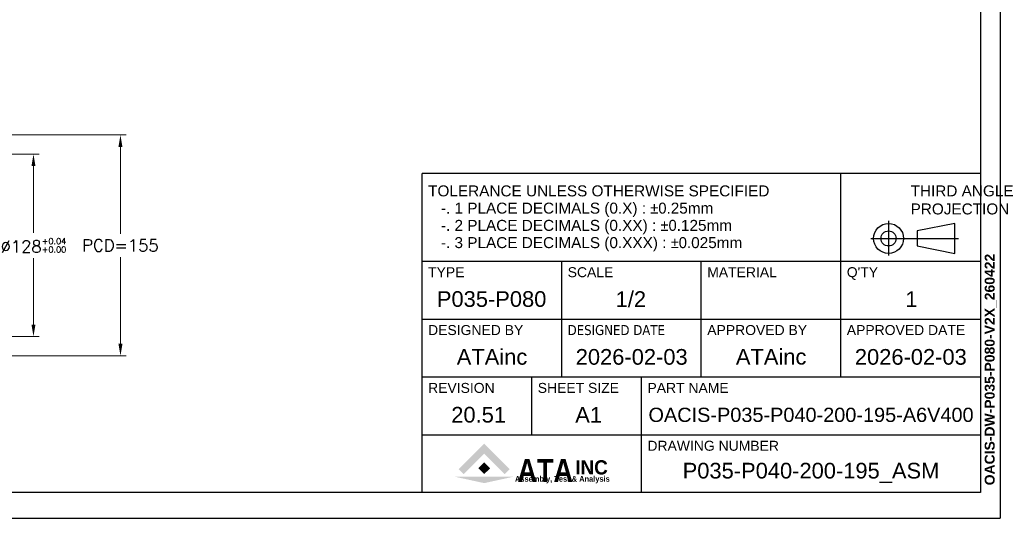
# Model space of a CAD drawing. Extents: x 12273 to 13958, y -1141 to 57.
# Tile 8 of 23: x 13267 to 13958, y -1131 to -781. Entities that reach past the tile are written whole.
import ezdxf
from ezdxf.enums import TextEntityAlignment as Align

# ---------------------------------------------------------------- set-up
doc = ezdxf.new("R2010")
doc.units = 0
doc.header["$LTSCALE"] = 25.4
doc.layers.get('0').update_dxf_attribs({"linetype": 'CONTINUOUS'})
doc.layers.get('Defpoints').update_dxf_attribs({"linetype": 'CONTINUOUS'})
doc.layers.add('ATA-DIM', color=252, linetype='CONTINUOUS', lineweight=25)
doc.layers.add('ATA-TEXT', color=7, linetype='CONTINUOUS', lineweight=25)
doc.styles.get("Standard").update_dxf_attribs({"font": 'simplex.shx'})
doc.styles.add('주 문자 (ISO)', font='arial.ttf')
doc.dimstyles.new('ata_A1', dxfattribs={"dimtxt": 4.2, "dimasz": 4.2, "dimexe": 2, "dimexo": 2, "dimgap": 2, "dimtad": 0, "dimtih": 1, "dimtoh": 1, "dimdec": 6, "dimdsep": 46, "dimtxsty": 'Standard', "dimcen": 0, "dimclrd": 252, "dimclre": 252, "dimclrt": 4, "dimadec": 6, "dimazin": 2, "dimtfac": 1, "dimtdec": 6, "dimtofl": 0, "dimtmove": 0, "dimatfit": 3, "dimfxl": 0, "dimtolj": 1, "dimtzin": 0, "dimlwd": 0, "dimlwe": 0, "dimarcsym": 0})

# ---------------------------------------------------------------- blocks, each defined once
blk = doc.blocks.new('*D13716')
at = {"layer": 'ATA-DIM', "color": 252, "lineweight": 0}
for p, q in [((13089.5, -861.62), (13341.67, -861.62)), ((13337.67, -870.02), (13337.67, -930.92)), ((13337.67, -1008.22), (13337.67, -947.32)), ((13089.5, -1016.62), (13341.67, -1016.62))]:
    blk.add_line(p, q, dxfattribs=at)
at = {"layer": 'ATA-DIM', "color": 252}
for points in [[(13339.07, -870.02), (13336.27, -870.02), (13337.67, -861.62)], [(13336.27, -1008.22), (13339.07, -1008.22), (13337.67, -1016.62)]]:
    blk.add_solid(points, dxfattribs=at)
at = {"layer": 'Defpoints', "color": 0}
for p in [(13085.5, -861.62), (13337.67, -861.62), (13085.5, -1016.62)]:
    blk.add_point(p, dxfattribs=at)
at = {"layer": 'ATA-DIM', "color": 4, "insert": (13337.67, -939.12), "char_height": 8.4, "attachment_point": 5}
blk.add_mtext('PCD=155', dxfattribs=at)
blk = doc.blocks.new('*D13711')
at = {"layer": 'ATA-DIM', "color": 252, "lineweight": 0}
for p, q in [((13096.08, -875.12), (13280.59, -875.12)), ((13276.59, -883.52), (13276.59, -930.22)), ((13276.59, -994.72), (13276.59, -948.02)), ((13096.08, -1003.12), (13280.59, -1003.12))]:
    blk.add_line(p, q, dxfattribs=at)
at = {"layer": 'ATA-DIM', "color": 252}
for points in [[(13277.99, -883.52), (13275.19, -883.52), (13276.59, -875.12)], [(13275.19, -994.72), (13277.99, -994.72), (13276.59, -1003.12)]]:
    blk.add_solid(points, dxfattribs=at)
at = {"layer": 'Defpoints', "color": 0}
for p in [(13092.08, -875.12), (13092.08, -1003.12), (13276.59, -1003.12)]:
    blk.add_point(p, dxfattribs=at)
at = {"layer": 'ATA-DIM', "color": 4, "insert": (13276.59, -939.12), "char_height": 8.4, "attachment_point": 5}
blk.add_mtext('%%C128{\\H0.5x;\\S+0.04^ +0.00;}', dxfattribs=at)
blk = doc.blocks.new('ata-Title-A1-002')
for color, points in [(176, [(14.63, 6.49), (12.84, 8.28), (21.79, 17.23), (30.75, 8.28), (28.96, 6.49), (21.79, 13.66)]), (30, [(21.79, 10.66), (23.88, 8.57), (21.79, 6.49), (19.71, 8.57)]), (9, [(32.34, 5.64), (21.79, 3.34), (11.25, 5.64)])]:
    blk.add_hatch(color=color).paths.add_polyline_path(points)
at = {"color": 253}
for p, q in [((0, 0), (0, 112)), ((196, 112), (0, 112)), ((147, 40.6), (147, 112)), ((196, 112), (196, 0)), ((0, 81.2), (196, 81.2)), ((49, 40.6), (49, 81.2)), ((98, 40.6), (98, 81.2)), ((0, 60.9), (196, 60.9)), ((0, 40.6), (196, 40.6)), ((38.5, 20.3), (38.5, 40.6)), ((77, 0), (77, 40.6)), ((0, 20.3), (196, 20.3)), ((196, 0), (0, 0))]:
    blk.add_line(p, q, dxfattribs=at)
for p, q in [((163.75, 95.32), (163.75, 83.26)), ((187.03, 94.45), (173.85, 91.82)), ((187.03, 83.91), (187.03, 94.45)), ((173.85, 91.82), (173.85, 86.55)), ((157.57, 89.18), (188.27, 89.18)), ((173.85, 86.55), (187.03, 83.91)), ((0, 81.2), (196, 81.2))]:
    blk.add_line(p, q)
for radius in [5.27, 2.64]:
    blk.add_circle((163.75, 89.18), radius)
at = {"char_height": 3.85, "attachment_point": 1, "style": '주 문자 (ISO)'}
for s, insert, line_spacing_factor in [('TOLERANCE UNLESS OTHERWISE SPECIFIED\\P   -. 1 PLACE DECIMALS (0.X) : {\\fAIGDT|b0|i0|c2|p2;`0}.25mm\\P   -. 2 PLACE DECIMALS (0.XX) : {\\fAIGDT|b0|i0|c2|p2;`0}.125mm \\P   -. 3 PLACE DECIMALS (0.XXX) : {\\fAIGDT|b0|i0|c2|p2;`0}.025mm', (2.11, 107.8), 0.942857), ('THIRD ANGLE\\PPROJECTION', (171.5, 107.8), 0.987884)]:
    blk.add_mtext(s, dxfattribs=dict(at, insert=insert, line_spacing_factor=line_spacing_factor))
at = {"char_height": 3.5, "attachment_point": 1, "style": '주 문자 (ISO)'}
for s, insert in [('TYPE', (2.1, 79.1)), ('SCALE', (51.11, 79.1)), ('MATERIAL', (100.1, 79.1)), ("Q'TY", (149.1, 79.1)), ('DESIGNED BY', (2.1, 58.8)), ('{\\fTahoma|b0|i0|c0|p34;DESIGNED \\fTahoma|b0|i0|c129|p34;DATE}', (51.1, 58.8)), ('APPROVED BY', (100.11, 58.8)), ('APPROVED DATE', (149.1, 58.8)), ('REVISION', (2.1, 38.5)), ('SHEET SIZE', (40.6, 38.5)), ('PART NAME', (79.11, 38.5)), ('DRAWING NUMBER', (79.11, 18.2))]:
    blk.add_mtext(s, dxfattribs=dict(at, insert=insert))
at = {"color": 176, "insert": (33.46, 3.77), "char_height": 8, "width": 37.1563, "attachment_point": 7, "line_spacing_factor": 0.5, "style": '주 문자 (ISO)'}
blk.add_mtext('{\\fArial|b1|i0|c0|p34;\\W0.85;ATA}', dxfattribs=at)
at = {"color": 9, "style": '주 문자 (ISO)'}
for s, insert, char_height, attachment_point in [('{\\fArial|b1|i0|c0|p34;\\W0.95;INC}', (53.76, 6.3), 5, 7), ('{\\fArial|b1|i0|c0|p34;\\W0.9;Assembly, Test & Analysis}', (49.25, 5.84), 2, 2)]:
    blk.add_mtext(s, dxfattribs=dict(at, insert=insert, char_height=char_height, attachment_point=attachment_point))
at = {"style": '주 문자 (ISO)'}
for tag, p in [('TYPE_001', (24.5, 67.9)), ('SCALE_001', (73.5, 67.9)), ('MATERIAL_001', (122.5, 67.9)), ('QTY_001', (171.5, 67.9)), ('DESIGNED_BY_001', (24.5, 47.6)), ('APPROVED_BY_001', (122.5, 47.64)), ('APPROVED_DATE_001', (171.5, 47.6)), ('REVISION_001', (19.25, 27.3)), ('SHEET_SIZE_001', (57.75, 27.3)), ('PART_NAME_001', (136.5, 27.3)), ('DRAWING_NUMBER_001', (136.5, 7))]:
    blk.add_attdef(tag, text='', height=5.5, dxfattribs=at).set_placement(p, align=Align.MIDDLE_CENTER)
at = {"color": 7, "style": '주 문자 (ISO)'}
blk.add_attdef('DESIGNED_DATE_001', text='', height=5.5, dxfattribs=at).set_placement((73.5, 47.6), align=Align.MIDDLE_CENTER)
blk = doc.blocks.new('ata-Border-A1-002')
at = {"color": 253, "ltscale": 0.5}
for p in [(841, 594), (0, 0)]:
    blk.add_line(p, (841, 0), dxfattribs=at)
for p, q in [((834, 585), (834, 9)), ((834, 9), (7, 9))]:
    blk.add_line(p, q)

msp = doc.modelspace()

# ---------------------------------------------------------------- block references
at = {"xscale": 2, "yscale": 2, "zscale": 2}
msp.add_blockref('ata-Border-A1-002', (12273.4879337, -1130.6441864), dxfattribs=at)
ref = msp.add_blockref('ata-Title-A1-002', (13549.4879337, -1112.6441864), dxfattribs=dict(xscale=2, yscale=2, zscale=2))
ref.add_attrib('SCALE_001', '1/2', (13685.3889337, -982.3386864), dxfattribs={"height": 11, "style": '주 문자 (ISO)'})
ref.add_attrib('TYPE_001', 'P035-P080', (13559.8559337, -982.2726864), dxfattribs={"height": 11, "style": '주 문자 (ISO)'})
ref.add_attrib('DESIGNED_BY_001', 'ATAinc', (13573.8149337, -1022.8561864), dxfattribs={"height": 11, "style": '주 문자 (ISO)'})
ref.add_attrib('DESIGNED_DATE_001', '2026-02-03', (13657.3499337, -1022.8726864), dxfattribs={"color": 7, "height": 11, "style": '주 문자 (ISO)'})
ref.add_attrib('APPROVED_BY_001', 'ATAinc', (13769.8149337, -1022.7806868), dxfattribs={"height": 11, "style": '주 문자 (ISO)'})
ref.add_attrib('APPROVED_DATE_001', '2026-02-03', (13853.3499337, -1022.8726864), dxfattribs={"height": 11, "style": '주 문자 (ISO)'})
ref.add_attrib('PART_NAME_001', 'OACIS-P035-P040-200-195-A6V400', (13708.4429337, -1063.0441864), dxfattribs={"height": 10, "style": '주 문자 (ISO)'})
ref.add_attrib('DRAWING_NUMBER_001', 'P035-P040-200-195_ASM', (13732.4419337, -1102.7141864), dxfattribs={"height": 11, "style": '주 문자 (ISO)'})
ref.add_attrib('QTY_001', '1', (13888.7919337, -982.3661864), dxfattribs={"height": 11, "style": '주 문자 (ISO)'})
ref.add_attrib('REVISION_001', '20.51', (13569.9644337, -1063.4726864), dxfattribs={"height": 11, "style": '주 문자 (ISO)'})
ref.add_attrib('SHEET_SIZE_001', 'A1', (13657.0074337, -1063.5661864), dxfattribs={"color": 7, "height": 11, "style": '주 문자 (ISO)'})

# ---------------------------------------------------------------- texts
at = {"layer": 'ATA-TEXT', "color": 7, "insert": (13944.5201359, -1107.5043866), "char_height": 3.5, "attachment_point": 1, "rotation": 90, "line_spacing_factor": 1.027748, "style": '주 문자 (ISO)'}
msp.add_mtext('{\\fArial|b1|i0|c129|p34;\\H2.00000x;OACIS-DW-P035-P080-V2X_260422}', dxfattribs=at)

# ---------------------------------------------------------------- dimensions: what is measured, and where the dimension line sits
at = {"layer": 'ATA-DIM'}
dim = msp.add_linear_dim(base=(13337.672441, -861.6239026), p1=(13085.4950505, -1016.6239026), p2=(13085.4950505, -861.6239026), angle=90, text='PCD=<>', dimstyle='ata_A1', override={"dimscale": 2, "dimtxt": 4.2, "dimtxsty": 'Standard', "dimtp": 0.1, "dimtm": 0.1, "dimtfac": 0.71, "dimtdec": 2, "dimtfill": 0, "dimtolj": 0, "dimtzin": 8}, dxfattribs=at)
dim.commit()
dim.dimension.update_dxf_attribs({"geometry": '*D13716', "text_midpoint": (13337.672441, -939.1239026)})
dim = msp.add_linear_dim(base=(13276.5891593, -1003.1239026), p1=(13092.0755769, -875.1239026), p2=(13092.0755769, -1003.1239026), angle=89.9999999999, text='%%C<>{\\H0.5x;\\S+0.04^ +0.00;}', dimstyle='ata_A1', override={"dimscale": 2, "dimtp": 0.1, "dimtm": 0.1, "dimtfac": 0.71, "dimtdec": 2, "dimtolj": 0, "dimtzin": 8}, dxfattribs=at)
dim.commit()
dim.dimension.update_dxf_attribs({"geometry": '*D13711', "text_midpoint": (13276.5891593, -939.1239026), "dimtype": 160})

doc.saveas('drawing.dxf')
